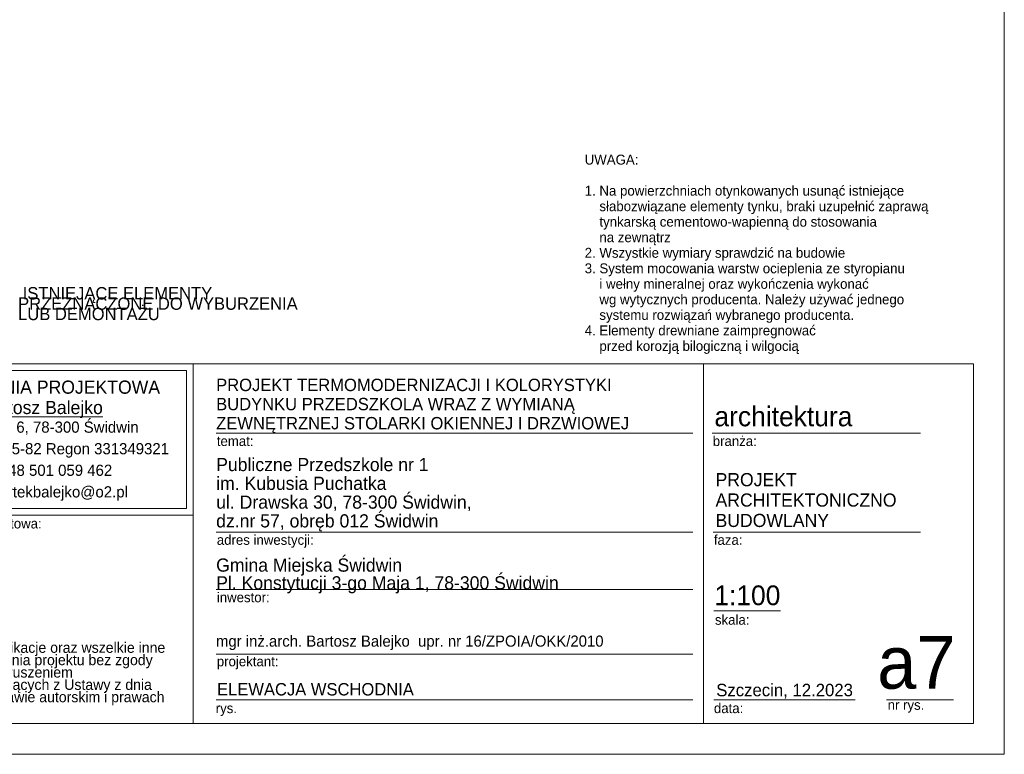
# Model space of a CAD drawing. Extents: x -149893 to 127691, y 5328 to 37028.
# Tile 41 of 88: x 19831 to 35740, y 7328 to 19200. Entities that reach past the tile are written whole.
import ezdxf

# ---------------------------------------------------------------- set-up
doc = ezdxf.new("R2010")
doc.units = 0
doc.header["$MEASUREMENT"] = 0
for name, color, linetype, lineweight in [('Arch opisy_Nr_Pióra__21', 7, 'Continuous', 13), ('ARCH TABELA_Nr_Pióra__1', 7, 'Continuous', 25), ('ARCH TABELA_Nr_Pióra__21', 7, 'Continuous', 13), ('ARCH TABELA_Nr_Pióra__7', 7, 'Continuous', 13), ('INWENT OPISY_Nr_Pióra__21', 7, 'Continuous', 13)]:
    doc.layers.add(name, color=color, linetype=linetype, lineweight=lineweight)
doc.styles.add('GENERATED_STYLE_11', font='txt')
doc.styles.add('GENERATED_STYLE_4', font='txt')
doc.styles.add('GENERATED_STYLE_5', font='txt')
doc.styles.add('GENERATED_STYLE_6', font='txt')
doc.styles.add('GENERATED_STYLE_7', font='txt')

msp = doc.modelspace()

# ---------------------------------------------------------------- linework, layer by layer
at = {"layer": 'ARCH TABELA_Nr_Pióra__21', "linetype": 'Continuous'}
for p, q in [((35740.1, 37028.4), (35740.1, 7328.4)), ((17740.1, 13639.5), (22633.7, 13639.5)), ((17740.1, 13639.5), (35240.1, 13639.5)), ((17846.5, 13533.1), (22527.3, 13533.1)), ((22527.3, 11299.1), (22527.3, 13533.1)), ((22633.7, 13639.5), (22633.7, 7828.4)), ((22633.7, 11192.7), (22633.7, 13639.5)), ((30878.4, 13639.5), (30878.4, 7828.4)), ((35240.1, 13639.5), (35240.1, 7828.4)), ((22633.7, 7828.4), (22633.7, 13239.5)), ((23005.9, 12518.9), (30705.7, 12518.9)), ((31017.7, 12518.9), (34385, 12518.9)), ((17846.5, 11299.1), (22527.3, 11299.1)), ((17740.1, 11192.7), (22633.7, 11192.7)), ((23005.9, 10918.4), (30705.7, 10918.4)), ((31035.1, 10918.4), (34385, 10918.4)), ((23005.9, 9990.4), (30705.7, 9990.4)), ((31046.9, 9646.2), (32126.6, 9646.2)), ((23005.9, 8946.2), (30705.7, 8946.2)), ((23005.9, 8210.8), (30705.7, 8210.8)), ((31046.9, 8210.8), (33328.7, 8210.8)), ((33837.4, 8210.8), (34917, 8210.8)), ((17740.1, 7828.4), (22633.7, 7828.4)), ((35240.1, 7828.4), (22633.7, 7828.4)), ((35740.1, 7328.4), (-21259.9, 7328.4))]:
    msp.add_line(p, q, dxfattribs=at)

# ---------------------------------------------------------------- texts
at = {"layer": 'Arch opisy_Nr_Pióra__21', "linetype": 'Continuous', "insert": (28960.1, 13798.9), "char_height": 160, "width": 6280, "attachment_point": 7, "line_spacing_factor": 0.94074, "style": 'GENERATED_STYLE_11'}
msp.add_mtext('{UWAGA:\\P\\P1. Na powierzchniach otynkowanych usunąć istniejące  \\P    słabozwiązane elementy tynku, braki uzupełnić zaprawą \\P    tynkarską cementowo-wapienną do stosowania \\P    na zewnątrz\\P2. Wszystkie wymiary sprawdzić na budowie\\P3. System mocowania warstw ocieplenia ze styropianu \\P    i wełny mineralnej oraz wykończenia wykonać \\P    wg wytycznych producenta. Należy używać jednego \\P    systemu rozwiązań wybranego producenta.\\P4. Elementy drewniane zaimpregnować\\P    przed korozją bilogiczną i wilgocią}', dxfattribs=at)
at = {"layer": 'ARCH TABELA_Nr_Pióra__1', "linetype": 'Continuous', "style": 'GENERATED_STYLE_6'}
for s, insert, char_height, attachment_point, line_spacing_factor in [('{PROJEKT \\PARCHITEKTONICZNO\\PBUDOWLANY}', (31073.8, 11873.2), 212.84, 1, 0.9285), ('{Gmina Miejska Świdwin\\PPl. Konstytucji 3-go Maja 1, 78-300 Świdwin}', (23005.9, 9929.1), 212.766, 7, 0.807442)]:
    msp.add_mtext(s, dxfattribs=dict(at, insert=insert, char_height=char_height, attachment_point=attachment_point, line_spacing_factor=line_spacing_factor))
at = {"layer": 'ARCH TABELA_Nr_Pióra__1', "linetype": 'Continuous', "insert": (23019.7, 8479.3), "char_height": 200, "attachment_point": 1, "style": 'GENERATED_STYLE_5'}
msp.add_mtext('{ELEWACJA WSCHODNIA}', dxfattribs=at)
at = {"layer": 'ARCH TABELA_Nr_Pióra__7', "linetype": 'Continuous'}
for s, insert, char_height, attachment_point, line_spacing_factor, style in [('{PRACOWNIA PROJEKTOWA\\P\\LBartosz Balejko}', (20186.9, 13368.2), 212.766, 2, 0.926719, 'GENERATED_STYLE_7'), ('{PROJEKT TERMOMODERNIZACJI I KOLORYSTYKI\\PBUDYNKU PRZEDSZKOLA WRAZ Z WYMIANĄ \\PZEWNĘTRZNEJ STOLARKI OKIENNEJ I DRZWIOWEJ }', (23005.9, 12518.7), 200, 7, 0.927967, 'GENERATED_STYLE_5'), ('{Publiczne Przedszkole nr 1\\Pim. Kubusia Puchatka\\Pul. Drawska 30, 78-300 Świdwin, \\Pdz.nr 57, obręb 012 Świdwin}', (23005.9, 10930.1), 212.766, 7, 0.855122, 'GENERATED_STYLE_6')]:
    msp.add_mtext(s, dxfattribs=dict(at, insert=insert, char_height=char_height, attachment_point=attachment_point, line_spacing_factor=line_spacing_factor, style=style))
at = {"layer": 'ARCH TABELA_Nr_Pióra__7', "linetype": 'Continuous', "style": 'GENERATED_STYLE_6'}
for s, insert, char_height, attachment_point in [('{architektura}', (31056.4, 12948.5), 319.16, 1), ('{temat:}', (23016.6, 12470.1), 159.58, 1), ('{branża:}', (31029.5, 12470.1), 159.58, 1), ('{jednostka projektowa:}', (18123, 11138.1), 159.58, 1), ('{adres inwestycji:}', (23016.6, 10873.4), 159.58, 1), ('{faza:}', (31046.9, 10873.4), 159.58, 1), ('{1:100}', (31054.3, 10057.4), 319.16, 1), ('{inwestor:}', (23016.6, 9945.3), 159.58, 1), ('{skala:}', (31064.6, 9581.9), 159.58, 1), ('{mgr inż.arch. Bartosz Balejko  upr. nr 16/ZPOIA/OKK/2010}', (23003.7, 9248), 180, 1), ('{a7}', (34952.8, 9239.5), 851.16, 3), ('{projektant:}', (23016.6, 8909.7), 159.58, 1), ('{Szczecin, 12.2023}', (31085.6, 8468.1), 202.128, 1), ('{rys.}', (22998.7, 8153.6), 159.58, 1), ('{data:}', (31048.3, 8153.6), 159.58, 1), ('{nr rys.}', (33855.1, 8207), 159.58, 1)]:
    msp.add_mtext(s, dxfattribs=dict(at, insert=insert, char_height=char_height, attachment_point=attachment_point))
for s, insert, char_height, width, attachment_point, line_spacing_factor in [('{ul.Różana 6, 78-300 Świdwin\\PNIP 672-168-25-82 Regon 331349321\\Ptel.: +48 501 059 462\\Pmail: bartekbalejko@o2.pl}', (20186.9, 12706.3), 180.852, 7974.447, 2, 1.156383), ('{UWAGA:\\PKopiowanie, publikacje oraz wszelkie inne formy wykorzystania projektu bez zgody autorów będą naruszeniem przepisówwynikających z Ustawy z dnia 4.02.1994 r. o prawie autorskim i prawach pokrewnych.}', (17945.2, 9338.1), 170.2128, 4483.408, 1, 0.703415)]:
    msp.add_mtext(s, dxfattribs=dict(at, insert=insert, char_height=char_height, width=width, attachment_point=attachment_point, line_spacing_factor=line_spacing_factor))
at = {"layer": 'INWENT OPISY_Nr_Pióra__21', "linetype": 'Continuous', "insert": (19806.2, 14878.6), "char_height": 200, "width": 4861.522, "attachment_point": 1, "line_spacing_factor": 0.500835, "style": 'GENERATED_STYLE_4'}
msp.add_mtext('{ ISTNIEJĄCE ELEMENTY  PRZEZNACZONE DO WYBURZENIA LUB DEMONTAŻU}', dxfattribs=at)

doc.saveas('drawing.dxf')
